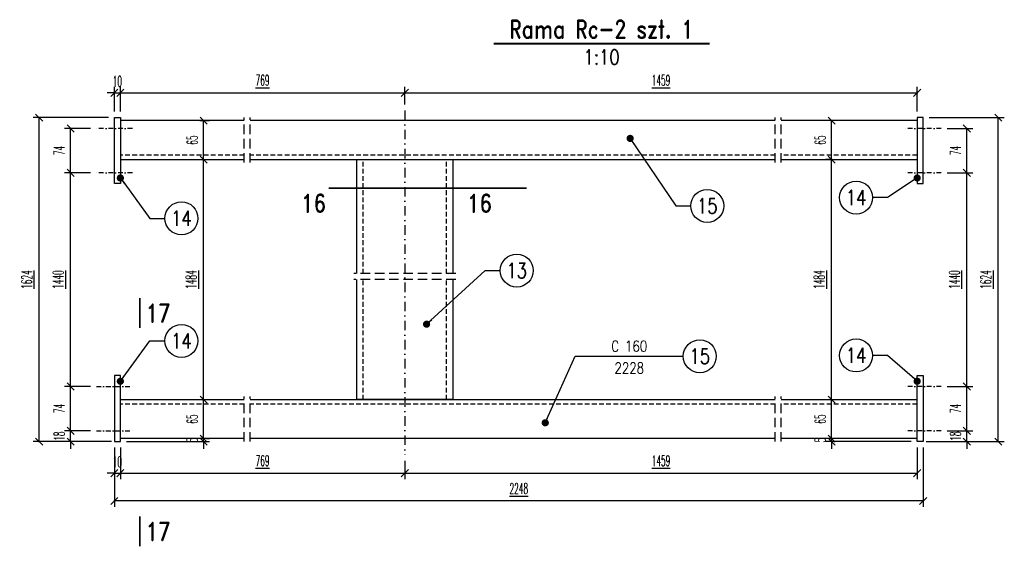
# Model space of a CAD drawing. Header units: millimetres. Extents: x -228255 to 14536, y -140109 to 119945.
# Tile 61 of 123: x -176417 to -174776, y 59927 to 60806. Entities that reach past the tile are written whole.
import ezdxf
from ezdxf.enums import TextEntityAlignment as Align

# ---------------------------------------------------------------- set-up
doc = ezdxf.new("R2010")
doc.units = ezdxf.units.MM
doc.header["$LTSCALE"] = 2.5
for name, pattern in [('DASHDOT', [25.4, 12.7, -6.35, 0, -6.35]), ('DASHDOT2', [12.7, 6.35, -3.175, 0, -3.175]), ('DASHED', [19.05, 12.7, -6.35]), ('DASHED2', [9.525, 6.35, -3.175])]:
    doc.linetypes.add(name, pattern=pattern)
for name, color, linetype in [('Gruba', 6, 'Continuous'), ('Opisy_stal', 7, 'Continuous'), ('Osie', 134, 'DASHDOT'), ('Osie_laczniki', 157, 'DASHDOT2'), ('Przerywana', 5, 'DASHED'), ('stal', 4, 'Continuous'), ('Stal_nw', 181, 'DASHED2'), ('Wymiary', 86, 'Continuous')]:
    doc.layers.add(name, color=color, linetype=linetype)
doc.styles.get("Standard").update_dxf_attribs({"font": 'romans.shx', "width": 0.65})
doc.styles.add('style1', font='romand.shx', dxfattribs={"width": 0.8})
doc.styles.add('style3', font='romans.shx', dxfattribs={"width": 0.5})
doc.dimstyles.new('Skala_10', dxfattribs={"dimtxt": 18, "dimasz": 12, "dimexe": 10, "dimexo": 10, "dimgap": 10, "dimtad": 1, "dimdec": 0, "dimdsep": 46, "dimtxsty": 'style3', "dimblk": 'OBLIQUE', "dimcen": 0, "dimdle": 1, "dimclrd": 256, "dimclre": 256, "dimclrt": 31, "dimadec": 1, "dimazin": 0, "dimtfac": 1, "dimtdec": 0, "dimtix": 1, "dimtmove": 2, "dimatfit": 0, "dimldrblk": 'DOT', "dimfxl": 1, "dimtolj": 1, "dimtzin": 0, "dimlwd": -1, "dimlwe": -1, "dimarcsym": 0})
doc.dimstyles.new('Skala_10$7', dxfattribs={"dimscale": 0, "dimtxt": 18, "dimasz": 12, "dimexe": 10, "dimexo": 15, "dimgap": 5, "dimtad": 1, "dimdec": 0, "dimrnd": 0.5, "dimzin": 9, "dimdsep": 46, "dimtxsty": 'Standard', "dimblk1": 'OBLIQUE', "dimblk2": 'OBLIQUE', "dimsah": 1, "dimcen": 10, "dimdle": 10, "dimclrt": 31, "dimadec": 0, "dimazin": 0, "dimtfac": 1, "dimtdec": 0, "dimtmove": 2, "dimatfit": 3, "dimldrblk": 'DOT', "dimfxl": 1, "dimtolj": 1, "dimtzin": 9, "dimarcsym": 0})

# ---------------------------------------------------------------- blocks, each defined once
blk = doc.blocks.new('_Oblique')
at = {"color": 0, "linetype": 'ByBlock', "lineweight": -2}
blk.add_line((-0.5, -0.5), (0.5, 0.5), dxfattribs=at)
blk = doc.blocks.new('*D836')
at = {"layer": 'Defpoints', "color": 0, "ltscale": 0.5, "transparency": 16777216}
for p in [(-176259.1, 60103.2), (-176249.1, 60103.2), (-176249.1, 60050.5)]:
    blk.add_point(p, dxfattribs=at)
at = {"layer": 'Wymiary', "ltscale": 0.5, "transparency": 16777216}
for p, q in [((-176259.1, 60093.2), (-176259.1, 60040.5)), ((-176249.1, 60093.2), (-176249.1, 60040.5)), ((-176259.1, 60050.5), (-176271.1, 60050.5)), ((-176259.1, 60050.5), (-176249.1, 60050.5)), ((-176249.1, 60050.5), (-176237.1, 60050.5))]:
    blk.add_line(p, q, dxfattribs=at)
at = {"layer": 'Wymiary', "ltscale": 0.5, "transparency": 16777216, "xscale": 12, "yscale": 12, "zscale": 12}
blk.add_blockref('_Oblique', (-176259.1, 60050.5), dxfattribs=at)
at = {"layer": 'Wymiary', "ltscale": 0.5, "transparency": 16777216, "xscale": 12, "yscale": 12, "zscale": 12, "rotation": 180}
blk.add_blockref('_Oblique', (-176249.1, 60050.5), dxfattribs=at)
at = {"layer": 'Wymiary', "color": 31, "ltscale": 0.5, "transparency": 16777216, "insert": (-176254.1, 60069.5), "char_height": 18, "attachment_point": 5, "style": 'style3'}
blk.add_mtext('\\A1;10', dxfattribs=at)
blk = doc.blocks.new('_Dot')
at = {"color": 0, "linetype": 'ByBlock', "lineweight": -2}
blk.add_line((-0.5, 0), (-1, 0), dxfattribs=at)
at = {"color": 0, "linetype": 'ByBlock', "const_width": 0.5}
blk.add_lwpolyline([(-0.25, 0, 1), (0.25, 0, 1)], format="xyb", close=True, dxfattribs=at)
blk = doc.blocks.new('*D837')
at = {"layer": 'Defpoints', "color": 0, "ltscale": 0.5, "transparency": 16777216}
for p in [(-176249.1, 60103.2), (-175775.1, 60081.2), (-175775.1, 60050.5)]:
    blk.add_point(p, dxfattribs=at)
at = {"layer": 'Wymiary', "ltscale": 0.5, "transparency": 16777216}
for p, q in [((-176249.1, 60093.2), (-176249.1, 60040.5)), ((-175775.1, 60071.2), (-175775.1, 60040.5)), ((-176250.1, 60050.5), (-175774.1, 60050.5))]:
    blk.add_line(p, q, dxfattribs=at)
at = {"layer": 'Wymiary', "ltscale": 0.5, "transparency": 16777216, "xscale": 12, "yscale": 12, "zscale": 12, "rotation": 180}
blk.add_blockref('_Oblique', (-176249.1, 60050.5), dxfattribs=at)
at = {"layer": 'Wymiary', "ltscale": 0.5, "transparency": 16777216, "xscale": 12, "yscale": 12, "zscale": 12}
blk.add_blockref('_Oblique', (-175775.1, 60050.5), dxfattribs=at)
at = {"layer": 'Wymiary', "color": 31, "ltscale": 0.5, "transparency": 16777216, "insert": (-176012.1, 60071.3), "char_height": 18, "attachment_point": 5, "style": 'style3'}
blk.add_mtext('\\A1;\\L769', dxfattribs=at)
blk = doc.blocks.new('*D838')
at = {"layer": 'Defpoints', "color": 0, "ltscale": 0.5, "transparency": 16777216}
for p in [(-174921.1, 60103.2), (-175775.1, 60081.2), (-174921.1, 60050.5)]:
    blk.add_point(p, dxfattribs=at)
at = {"layer": 'Wymiary', "ltscale": 0.5, "transparency": 16777216}
for p, q in [((-174921.1, 60093.2), (-174921.1, 60040.5)), ((-175775.1, 60071.2), (-175775.1, 60040.5)), ((-175776.1, 60050.5), (-174920.1, 60050.5))]:
    blk.add_line(p, q, dxfattribs=at)
at = {"layer": 'Wymiary', "ltscale": 0.5, "transparency": 16777216, "xscale": 12, "yscale": 12, "zscale": 12, "rotation": 180}
blk.add_blockref('_Oblique', (-175775.1, 60050.5), dxfattribs=at)
at = {"layer": 'Wymiary', "ltscale": 0.5, "transparency": 16777216, "xscale": 12, "yscale": 12, "zscale": 12}
blk.add_blockref('_Oblique', (-174921.1, 60050.5), dxfattribs=at)
at = {"layer": 'Wymiary', "color": 31, "ltscale": 0.5, "transparency": 16777216, "insert": (-175348.1, 60071.3), "char_height": 18, "attachment_point": 5, "style": 'style3'}
blk.add_mtext('\\A1;\\L1459', dxfattribs=at)
blk = doc.blocks.new('*D839')
at = {"layer": 'Defpoints', "color": 0, "ltscale": 0.5, "transparency": 16777216}
for p in [(-176259.1, 60103.2), (-174911.1, 60103.2), (-176259.1, 60004.2)]:
    blk.add_point(p, dxfattribs=at)
at = {"layer": 'Wymiary', "ltscale": 0.5, "transparency": 16777216}
for p, q in [((-176259.1, 60093.2), (-176259.1, 59994.2)), ((-174911.1, 60093.2), (-174911.1, 59994.2)), ((-174910.1, 60004.2), (-176260.1, 60004.2))]:
    blk.add_line(p, q, dxfattribs=at)
at = {"layer": 'Wymiary', "ltscale": 0.5, "transparency": 16777216, "xscale": 12, "yscale": 12, "zscale": 12, "rotation": 180}
blk.add_blockref('_Oblique', (-176259.1, 60004.2), dxfattribs=at)
at = {"layer": 'Wymiary', "ltscale": 0.5, "transparency": 16777216, "xscale": 12, "yscale": 12, "zscale": 12}
blk.add_blockref('_Oblique', (-174911.1, 60004.2), dxfattribs=at)
at = {"layer": 'Wymiary', "color": 31, "ltscale": 0.5, "transparency": 16777216, "insert": (-175585.1, 60025), "char_height": 18, "attachment_point": 5, "style": 'style3'}
blk.add_mtext('\\A1;\\L2248', dxfattribs=at)
blk = doc.blocks.new('*D840')
at = {"layer": 'Defpoints', "color": 0, "ltscale": 0.5, "transparency": 16777216}
for p in [(-176249.1, 60684.7), (-176259.1, 60643.2), (-176249.1, 60643.2)]:
    blk.add_point(p, dxfattribs=at)
at = {"layer": 'Wymiary', "ltscale": 0.5, "transparency": 16777216}
for p, q in [((-176259.1, 60684.7), (-176271.1, 60684.7)), ((-176259.1, 60653.2), (-176259.1, 60694.7)), ((-176259.1, 60684.7), (-176249.1, 60684.7)), ((-176249.1, 60653.2), (-176249.1, 60694.7)), ((-176249.1, 60684.7), (-176237.1, 60684.7))]:
    blk.add_line(p, q, dxfattribs=at)
at = {"layer": 'Wymiary', "ltscale": 0.5, "transparency": 16777216, "xscale": 12, "yscale": 12, "zscale": 12}
blk.add_blockref('_Oblique', (-176259.1, 60684.7), dxfattribs=at)
at = {"layer": 'Wymiary', "ltscale": 0.5, "transparency": 16777216, "xscale": 12, "yscale": 12, "zscale": 12, "rotation": 180}
blk.add_blockref('_Oblique', (-176249.1, 60684.7), dxfattribs=at)
at = {"layer": 'Wymiary', "color": 31, "ltscale": 0.5, "transparency": 16777216, "insert": (-176254.1, 60703.7), "char_height": 18, "attachment_point": 5, "style": 'style3'}
blk.add_mtext('\\A1;10', dxfattribs=at)
blk = doc.blocks.new('*D841')
at = {"layer": 'Defpoints', "color": 0, "ltscale": 0.5, "transparency": 16777216}
for p in [(-175775.1, 60684.7), (-175775.1, 60654.9), (-176249.1, 60643.2)]:
    blk.add_point(p, dxfattribs=at)
at = {"layer": 'Wymiary', "ltscale": 0.5, "transparency": 16777216}
for p, q in [((-176250.1, 60684.7), (-175774.1, 60684.7)), ((-176249.1, 60653.2), (-176249.1, 60694.7)), ((-175775.1, 60664.9), (-175775.1, 60694.7))]:
    blk.add_line(p, q, dxfattribs=at)
at = {"layer": 'Wymiary', "ltscale": 0.5, "transparency": 16777216, "xscale": 12, "yscale": 12, "zscale": 12, "rotation": 180}
blk.add_blockref('_Oblique', (-176249.1, 60684.7), dxfattribs=at)
at = {"layer": 'Wymiary', "ltscale": 0.5, "transparency": 16777216, "xscale": 12, "yscale": 12, "zscale": 12}
blk.add_blockref('_Oblique', (-175775.1, 60684.7), dxfattribs=at)
at = {"layer": 'Wymiary', "color": 31, "ltscale": 0.5, "transparency": 16777216, "insert": (-176012.1, 60705.5), "char_height": 18, "attachment_point": 5, "style": 'style3'}
blk.add_mtext('\\A1;\\L769', dxfattribs=at)
blk = doc.blocks.new('*D842')
at = {"layer": 'Defpoints', "color": 0, "ltscale": 0.5, "transparency": 16777216}
for p in [(-174921.1, 60684.7), (-175775.1, 60654.9), (-174921.1, 60643.2)]:
    blk.add_point(p, dxfattribs=at)
at = {"layer": 'Wymiary', "ltscale": 0.5, "transparency": 16777216}
for p, q in [((-175776.1, 60684.7), (-174920.1, 60684.7)), ((-175775.1, 60664.9), (-175775.1, 60694.7)), ((-174921.1, 60653.2), (-174921.1, 60694.7))]:
    blk.add_line(p, q, dxfattribs=at)
at = {"layer": 'Wymiary', "ltscale": 0.5, "transparency": 16777216, "xscale": 12, "yscale": 12, "zscale": 12, "rotation": 180}
blk.add_blockref('_Oblique', (-175775.1, 60684.7), dxfattribs=at)
at = {"layer": 'Wymiary', "ltscale": 0.5, "transparency": 16777216, "xscale": 12, "yscale": 12, "zscale": 12}
blk.add_blockref('_Oblique', (-174921.1, 60684.7), dxfattribs=at)
at = {"layer": 'Wymiary', "color": 31, "ltscale": 0.5, "transparency": 16777216, "insert": (-175348.1, 60705.5), "char_height": 18, "attachment_point": 5, "style": 'style3'}
blk.add_mtext('\\A1;\\L1459', dxfattribs=at)
blk = doc.blocks.new('*D843')
at = {"layer": 'Defpoints', "color": 0, "ltscale": 0.5, "transparency": 16777216}
for p in [(-176384.3, 60643.2), (-176259.1, 60643.2), (-176259.1, 60103.2)]:
    blk.add_point(p, dxfattribs=at)
at = {"layer": 'Wymiary', "ltscale": 0.5, "transparency": 16777216}
for p, q in [((-176269.1, 60643.2), (-176394.3, 60643.2)), ((-176384.3, 60102.2), (-176384.3, 60644.2)), ((-176269.1, 60103.2), (-176394.3, 60103.2))]:
    blk.add_line(p, q, dxfattribs=at)
at = {"layer": 'Wymiary', "ltscale": 0.5, "transparency": 16777216, "xscale": 12, "yscale": 12, "zscale": 12}
for p, rotation in [((-176384.3, 60643.2), 90), ((-176384.3, 60103.2), 270)]:
    blk.add_blockref('_Oblique', p, dxfattribs=dict(at, rotation=rotation))
at = {"layer": 'Wymiary', "color": 31, "ltscale": 0.5, "transparency": 16777216, "insert": (-176405.1, 60373.2), "char_height": 18, "attachment_point": 5, "rotation": 90, "style": 'style3'}
blk.add_mtext('\\A1;\\L1624', dxfattribs=at)
blk = doc.blocks.new('*D844')
at = {"layer": 'Defpoints', "color": 0, "ltscale": 0.5, "transparency": 16777216}
for p in [(-176332, 60121.2), (-176289.1, 60121.2), (-176254.1, 60103.2)]:
    blk.add_point(p, dxfattribs=at)
at = {"layer": 'Wymiary', "ltscale": 0.5, "transparency": 16777216}
for p, q in [((-176332, 60121.2), (-176332, 60133.2)), ((-176299.1, 60121.2), (-176342, 60121.2)), ((-176332, 60103.2), (-176332, 60121.2)), ((-176264.1, 60103.2), (-176342, 60103.2)), ((-176332, 60103.2), (-176332, 60091.2))]:
    blk.add_line(p, q, dxfattribs=at)
at = {"layer": 'Wymiary', "ltscale": 0.5, "transparency": 16777216, "xscale": 12, "yscale": 12, "zscale": 12}
for p, rotation in [((-176332, 60121.2), 270), ((-176332, 60103.2), 90)]:
    blk.add_blockref('_Oblique', p, dxfattribs=dict(at, rotation=rotation))
at = {"layer": 'Wymiary', "color": 31, "ltscale": 0.5, "transparency": 16777216, "insert": (-176351, 60112.2), "char_height": 18, "attachment_point": 5, "rotation": 90, "style": 'style3'}
blk.add_mtext('\\A1;18', dxfattribs=at)
blk = doc.blocks.new('*D845')
at = {"layer": 'Defpoints', "color": 0, "ltscale": 0.5, "transparency": 16777216}
for p in [(-176332, 60195.2), (-176289.1, 60195.2), (-176289.1, 60121.2)]:
    blk.add_point(p, dxfattribs=at)
at = {"layer": 'Wymiary', "ltscale": 0.5, "transparency": 16777216}
for p, q in [((-176299.1, 60195.2), (-176342, 60195.2)), ((-176332, 60120.2), (-176332, 60196.2)), ((-176299.1, 60121.2), (-176342, 60121.2))]:
    blk.add_line(p, q, dxfattribs=at)
at = {"layer": 'Wymiary', "ltscale": 0.5, "transparency": 16777216, "xscale": 12, "yscale": 12, "zscale": 12}
for p, rotation in [((-176332, 60195.2), 90), ((-176332, 60121.2), 270)]:
    blk.add_blockref('_Oblique', p, dxfattribs=dict(at, rotation=rotation))
at = {"layer": 'Wymiary', "color": 31, "ltscale": 0.5, "transparency": 16777216, "insert": (-176351, 60158.2), "char_height": 18, "attachment_point": 5, "rotation": 90, "style": 'style3'}
blk.add_mtext('\\A1;74', dxfattribs=at)
blk = doc.blocks.new('*D846')
at = {"layer": 'Defpoints', "color": 0, "ltscale": 0.5, "transparency": 16777216}
for p in [(-176332, 60551.2), (-176289.1, 60551.2), (-176289.1, 60195.2)]:
    blk.add_point(p, dxfattribs=at)
at = {"layer": 'Wymiary', "ltscale": 0.5, "transparency": 16777216}
for p, q in [((-176299.1, 60551.2), (-176342, 60551.2)), ((-176332, 60194.2), (-176332, 60552.2)), ((-176299.1, 60195.2), (-176342, 60195.2))]:
    blk.add_line(p, q, dxfattribs=at)
at = {"layer": 'Wymiary', "ltscale": 0.5, "transparency": 16777216, "xscale": 12, "yscale": 12, "zscale": 12}
for p, rotation in [((-176332, 60551.2), 90), ((-176332, 60195.2), 270)]:
    blk.add_blockref('_Oblique', p, dxfattribs=dict(at, rotation=rotation))
at = {"layer": 'Wymiary', "color": 31, "ltscale": 0.5, "transparency": 16777216, "insert": (-176352.8, 60373.2), "char_height": 18, "attachment_point": 5, "rotation": 90, "style": 'style3'}
blk.add_mtext('\\A1;\\L1440', dxfattribs=at)
blk = doc.blocks.new('*D847')
at = {"layer": 'Defpoints', "color": 0, "ltscale": 0.5, "transparency": 16777216}
for p in [(-176332, 60625.2), (-176289.1, 60625.2), (-176289.1, 60551.2)]:
    blk.add_point(p, dxfattribs=at)
at = {"layer": 'Wymiary', "ltscale": 0.5, "transparency": 16777216}
for p, q in [((-176299.1, 60625.2), (-176342, 60625.2)), ((-176332, 60550.2), (-176332, 60626.2)), ((-176299.1, 60551.2), (-176342, 60551.2))]:
    blk.add_line(p, q, dxfattribs=at)
at = {"layer": 'Wymiary', "ltscale": 0.5, "transparency": 16777216, "xscale": 12, "yscale": 12, "zscale": 12}
for p, rotation in [((-176332, 60625.2), 90), ((-176332, 60551.2), 270)]:
    blk.add_blockref('_Oblique', p, dxfattribs=dict(at, rotation=rotation))
at = {"layer": 'Wymiary', "color": 31, "ltscale": 0.5, "transparency": 16777216, "insert": (-176351, 60588.2), "char_height": 18, "attachment_point": 5, "rotation": 90, "style": 'style3'}
blk.add_mtext('\\A1;74', dxfattribs=at)
blk = doc.blocks.new('*D848')
at = {"layer": 'Defpoints', "color": 0, "ltscale": 0.5, "transparency": 16777216}
for p in [(-176115.3, 60108.2), (-176110.3, 60108.2), (-176249.1, 60103.2)]:
    blk.add_point(p, dxfattribs=at)
at = {"layer": 'Wymiary', "ltscale": 0.5, "transparency": 16777216}
for p, q in [((-176110.3, 60108.2), (-176110.3, 60120.2)), ((-176110.3, 60103.2), (-176110.3, 60108.2)), ((-176105.3, 60108.2), (-176100.3, 60108.2)), ((-176239.1, 60103.2), (-176100.3, 60103.2)), ((-176110.3, 60103.2), (-176110.3, 60091.2))]:
    blk.add_line(p, q, dxfattribs=at)
at = {"layer": 'Wymiary', "ltscale": 0.5, "transparency": 16777216, "xscale": 12, "yscale": 12, "zscale": 12}
for p, rotation in [((-176110.3, 60108.2), 270), ((-176110.3, 60103.2), 90)]:
    blk.add_blockref('_Oblique', p, dxfattribs=dict(at, rotation=rotation))
at = {"layer": 'Wymiary', "color": 31, "ltscale": 0.5, "transparency": 16777216, "insert": (-176129.3, 60105.7), "char_height": 18, "attachment_point": 5, "rotation": 90, "style": 'style3'}
blk.add_mtext('\\A1;5', dxfattribs=at)
blk = doc.blocks.new('*D849')
at = {"layer": 'Defpoints', "color": 0, "ltscale": 0.5, "transparency": 16777216}
for p in [(-176110.3, 60173.2), (-176110.3, 60173.2), (-176115.3, 60108.2)]:
    blk.add_point(p, dxfattribs=at)
at = {"layer": 'Wymiary', "ltscale": 0.5, "transparency": 16777216}
for p, q in [((-176110.3, 60107.2), (-176110.3, 60174.2)), ((-176105.3, 60108.2), (-176100.3, 60108.2))]:
    blk.add_line(p, q, dxfattribs=at)
at = {"layer": 'Wymiary', "ltscale": 0.5, "transparency": 16777216, "xscale": 12, "yscale": 12, "zscale": 12}
for p, rotation in [((-176110.3, 60173.2), 90), ((-176110.3, 60108.2), 270)]:
    blk.add_blockref('_Oblique', p, dxfattribs=dict(at, rotation=rotation))
at = {"layer": 'Wymiary', "color": 31, "ltscale": 0.5, "transparency": 16777216, "insert": (-176129.3, 60140.7), "char_height": 18, "attachment_point": 5, "rotation": 90, "style": 'style3'}
blk.add_mtext('\\A1;65', dxfattribs=at)
blk = doc.blocks.new('*D850')
at = {"layer": 'Defpoints', "color": 0, "ltscale": 0.5, "transparency": 16777216}
for p in [(-176121.1, 60573.2), (-176110.3, 60573.2), (-176110.3, 60173.2)]:
    blk.add_point(p, dxfattribs=at)
at = {"layer": 'Wymiary', "ltscale": 0.5, "transparency": 16777216}
for p, q in [((-176111.1, 60573.2), (-176100.3, 60573.2)), ((-176110.3, 60172.2), (-176110.3, 60574.2))]:
    blk.add_line(p, q, dxfattribs=at)
at = {"layer": 'Wymiary', "ltscale": 0.5, "transparency": 16777216, "xscale": 12, "yscale": 12, "zscale": 12}
for p, rotation in [((-176110.3, 60573.2), 90), ((-176110.3, 60173.2), 270)]:
    blk.add_blockref('_Oblique', p, dxfattribs=dict(at, rotation=rotation))
at = {"layer": 'Wymiary', "color": 31, "ltscale": 0.5, "transparency": 16777216, "insert": (-176131.1, 60373.2), "char_height": 18, "attachment_point": 5, "rotation": 90, "style": 'style3'}
blk.add_mtext('\\A1;\\L1484', dxfattribs=at)
blk = doc.blocks.new('*D851')
at = {"layer": 'Defpoints', "color": 0, "ltscale": 0.5, "transparency": 16777216}
for p in [(-176126.9, 60638.2), (-176110.3, 60638.2), (-176121.1, 60573.2)]:
    blk.add_point(p, dxfattribs=at)
at = {"layer": 'Wymiary', "ltscale": 0.5, "transparency": 16777216}
for p, q in [((-176116.9, 60638.2), (-176100.3, 60638.2)), ((-176110.3, 60572.2), (-176110.3, 60639.2)), ((-176111.1, 60573.2), (-176100.3, 60573.2))]:
    blk.add_line(p, q, dxfattribs=at)
at = {"layer": 'Wymiary', "ltscale": 0.5, "transparency": 16777216, "xscale": 12, "yscale": 12, "zscale": 12}
for p, rotation in [((-176110.3, 60638.2), 90), ((-176110.3, 60573.2), 270)]:
    blk.add_blockref('_Oblique', p, dxfattribs=dict(at, rotation=rotation))
at = {"layer": 'Wymiary', "color": 31, "ltscale": 0.5, "transparency": 16777216, "insert": (-176129.3, 60605.7), "char_height": 18, "attachment_point": 5, "rotation": 90, "style": 'style3'}
blk.add_mtext('\\A1;65', dxfattribs=at)
blk = doc.blocks.new('*D852')
at = {"layer": 'Defpoints', "color": 0, "ltscale": 0.5, "transparency": 16777216}
for p in [(-174911.1, 60643.2), (-174786, 60643.2), (-174911.1, 60103.2)]:
    blk.add_point(p, dxfattribs=at)
at = {"layer": 'Wymiary', "ltscale": 0.5, "transparency": 16777216}
for p, q in [((-174901.1, 60643.2), (-174776, 60643.2)), ((-174786, 60102.2), (-174786, 60644.2)), ((-174901.1, 60103.2), (-174776, 60103.2))]:
    blk.add_line(p, q, dxfattribs=at)
at = {"layer": 'Wymiary', "ltscale": 0.5, "transparency": 16777216, "xscale": 12, "yscale": 12, "zscale": 12}
for p, rotation in [((-174786, 60643.2), 90), ((-174786, 60103.2), 270)]:
    blk.add_blockref('_Oblique', p, dxfattribs=dict(at, rotation=rotation))
at = {"layer": 'Wymiary', "color": 31, "ltscale": 0.5, "transparency": 16777216, "insert": (-174806.8, 60373.2), "char_height": 18, "attachment_point": 5, "rotation": 90, "style": 'style3'}
blk.add_mtext('\\A1;\\L1624', dxfattribs=at)
blk = doc.blocks.new('*D853')
at = {"layer": 'Defpoints', "color": 0, "ltscale": 0.5, "transparency": 16777216}
for p in [(-174881.1, 60121.2), (-174838.3, 60121.2), (-174916.1, 60103.2)]:
    blk.add_point(p, dxfattribs=at)
at = {"layer": 'Wymiary', "ltscale": 0.5, "transparency": 16777216}
for p, q in [((-174838.3, 60121.2), (-174838.3, 60133.2)), ((-174871.1, 60121.2), (-174828.3, 60121.2)), ((-174838.3, 60103.2), (-174838.3, 60121.2)), ((-174906.1, 60103.2), (-174828.3, 60103.2)), ((-174838.3, 60103.2), (-174838.3, 60091.2))]:
    blk.add_line(p, q, dxfattribs=at)
at = {"layer": 'Wymiary', "ltscale": 0.5, "transparency": 16777216, "xscale": 12, "yscale": 12, "zscale": 12}
for p, rotation in [((-174838.3, 60121.2), 270), ((-174838.3, 60103.2), 90)]:
    blk.add_blockref('_Oblique', p, dxfattribs=dict(at, rotation=rotation))
at = {"layer": 'Wymiary', "color": 31, "ltscale": 0.5, "transparency": 16777216, "insert": (-174857.3, 60112.2), "char_height": 18, "attachment_point": 5, "rotation": 90, "style": 'style3'}
blk.add_mtext('\\A1;18', dxfattribs=at)
blk = doc.blocks.new('*D854')
at = {"layer": 'Defpoints', "color": 0, "ltscale": 0.5, "transparency": 16777216}
for p in [(-174881.1, 60195.2), (-174838.3, 60195.2), (-174881.1, 60121.2)]:
    blk.add_point(p, dxfattribs=at)
at = {"layer": 'Wymiary', "ltscale": 0.5, "transparency": 16777216}
for p, q in [((-174871.1, 60195.2), (-174828.3, 60195.2)), ((-174838.3, 60120.2), (-174838.3, 60196.2)), ((-174871.1, 60121.2), (-174828.3, 60121.2))]:
    blk.add_line(p, q, dxfattribs=at)
at = {"layer": 'Wymiary', "ltscale": 0.5, "transparency": 16777216, "xscale": 12, "yscale": 12, "zscale": 12}
for p, rotation in [((-174838.3, 60195.2), 90), ((-174838.3, 60121.2), 270)]:
    blk.add_blockref('_Oblique', p, dxfattribs=dict(at, rotation=rotation))
at = {"layer": 'Wymiary', "color": 31, "ltscale": 0.5, "transparency": 16777216, "insert": (-174857.3, 60158.2), "char_height": 18, "attachment_point": 5, "rotation": 90, "style": 'style3'}
blk.add_mtext('\\A1;74', dxfattribs=at)
blk = doc.blocks.new('*D855')
at = {"layer": 'Defpoints', "color": 0, "ltscale": 0.5, "transparency": 16777216}
for p in [(-174881.1, 60551.2), (-174838.3, 60551.2), (-174881.1, 60195.2)]:
    blk.add_point(p, dxfattribs=at)
at = {"layer": 'Wymiary', "ltscale": 0.5, "transparency": 16777216}
for p, q in [((-174871.1, 60551.2), (-174828.3, 60551.2)), ((-174838.3, 60194.2), (-174838.3, 60552.2)), ((-174871.1, 60195.2), (-174828.3, 60195.2))]:
    blk.add_line(p, q, dxfattribs=at)
at = {"layer": 'Wymiary', "ltscale": 0.5, "transparency": 16777216, "xscale": 12, "yscale": 12, "zscale": 12}
for p, rotation in [((-174838.3, 60551.2), 90), ((-174838.3, 60195.2), 270)]:
    blk.add_blockref('_Oblique', p, dxfattribs=dict(at, rotation=rotation))
at = {"layer": 'Wymiary', "color": 31, "ltscale": 0.5, "transparency": 16777216, "insert": (-174859.1, 60373.2), "char_height": 18, "attachment_point": 5, "rotation": 90, "style": 'style3'}
blk.add_mtext('\\A1;\\L1440', dxfattribs=at)
blk = doc.blocks.new('*D856')
at = {"layer": 'Defpoints', "color": 0, "ltscale": 0.5, "transparency": 16777216}
for p in [(-174881.1, 60625.2), (-174838.3, 60625.2), (-174881.1, 60551.2)]:
    blk.add_point(p, dxfattribs=at)
at = {"layer": 'Wymiary', "ltscale": 0.5, "transparency": 16777216}
for p, q in [((-174871.1, 60625.2), (-174828.3, 60625.2)), ((-174838.3, 60550.2), (-174838.3, 60626.2)), ((-174871.1, 60551.2), (-174828.3, 60551.2))]:
    blk.add_line(p, q, dxfattribs=at)
at = {"layer": 'Wymiary', "ltscale": 0.5, "transparency": 16777216, "xscale": 12, "yscale": 12, "zscale": 12}
for p, rotation in [((-174838.3, 60625.2), 90), ((-174838.3, 60551.2), 270)]:
    blk.add_blockref('_Oblique', p, dxfattribs=dict(at, rotation=rotation))
at = {"layer": 'Wymiary', "color": 31, "ltscale": 0.5, "transparency": 16777216, "insert": (-174857.3, 60588.2), "char_height": 18, "attachment_point": 5, "rotation": 90, "style": 'style3'}
blk.add_mtext('\\A1;74', dxfattribs=at)
blk = doc.blocks.new('*D857')
at = {"layer": 'Defpoints', "color": 0, "ltscale": 0.5, "transparency": 16777216}
for p in [(-175063.8, 60108.2), (-175058.8, 60108.2), (-174921.1, 60103.2)]:
    blk.add_point(p, dxfattribs=at)
at = {"layer": 'Wymiary', "ltscale": 0.5, "transparency": 16777216}
for p, q in [((-175068.8, 60108.2), (-175073.8, 60108.2)), ((-175063.8, 60108.2), (-175063.8, 60120.2)), ((-175063.8, 60103.2), (-175063.8, 60108.2)), ((-174931.1, 60103.2), (-175073.8, 60103.2)), ((-175063.8, 60103.2), (-175063.8, 60091.2))]:
    blk.add_line(p, q, dxfattribs=at)
at = {"layer": 'Wymiary', "ltscale": 0.5, "transparency": 16777216, "xscale": 12, "yscale": 12, "zscale": 12}
for p, rotation in [((-175063.8, 60108.2), 270), ((-175063.8, 60103.2), 90)]:
    blk.add_blockref('_Oblique', p, dxfattribs=dict(at, rotation=rotation))
at = {"layer": 'Wymiary', "color": 31, "ltscale": 0.5, "transparency": 16777216, "insert": (-175082.8, 60105.7), "char_height": 18, "attachment_point": 5, "rotation": 90, "style": 'style3'}
blk.add_mtext('\\A1;5', dxfattribs=at)
blk = doc.blocks.new('*D858')
at = {"layer": 'Defpoints', "color": 0, "ltscale": 0.5, "transparency": 16777216}
for p in [(-175063.8, 60173.2), (-175063.8, 60173.2), (-175058.8, 60108.2)]:
    blk.add_point(p, dxfattribs=at)
at = {"layer": 'Wymiary', "ltscale": 0.5, "transparency": 16777216}
for p, q in [((-175063.8, 60107.2), (-175063.8, 60174.2)), ((-175068.8, 60108.2), (-175073.8, 60108.2))]:
    blk.add_line(p, q, dxfattribs=at)
at = {"layer": 'Wymiary', "ltscale": 0.5, "transparency": 16777216, "xscale": 12, "yscale": 12, "zscale": 12}
for p, rotation in [((-175063.8, 60173.2), 90), ((-175063.8, 60108.2), 270)]:
    blk.add_blockref('_Oblique', p, dxfattribs=dict(at, rotation=rotation))
at = {"layer": 'Wymiary', "color": 31, "ltscale": 0.5, "transparency": 16777216, "insert": (-175082.8, 60140.7), "char_height": 18, "attachment_point": 5, "rotation": 90, "style": 'style3'}
blk.add_mtext('\\A1;65', dxfattribs=at)
blk = doc.blocks.new('*D859')
at = {"layer": 'Defpoints', "color": 0, "ltscale": 0.5, "transparency": 16777216}
for p in [(-175063.8, 60573.2), (-175053, 60573.2), (-175063.8, 60173.2)]:
    blk.add_point(p, dxfattribs=at)
at = {"layer": 'Wymiary', "ltscale": 0.5, "transparency": 16777216}
for p, q in [((-175063, 60573.2), (-175073.8, 60573.2)), ((-175063.8, 60172.2), (-175063.8, 60574.2))]:
    blk.add_line(p, q, dxfattribs=at)
at = {"layer": 'Wymiary', "ltscale": 0.5, "transparency": 16777216, "xscale": 12, "yscale": 12, "zscale": 12}
for p, rotation in [((-175063.8, 60573.2), 90), ((-175063.8, 60173.2), 270)]:
    blk.add_blockref('_Oblique', p, dxfattribs=dict(at, rotation=rotation))
at = {"layer": 'Wymiary', "color": 31, "ltscale": 0.5, "transparency": 16777216, "insert": (-175084.6, 60373.2), "char_height": 18, "attachment_point": 5, "rotation": 90, "style": 'style3'}
blk.add_mtext('\\A1;\\L1484', dxfattribs=at)
blk = doc.blocks.new('*D860')
at = {"layer": 'Defpoints', "color": 0, "ltscale": 0.5, "transparency": 16777216}
for p in [(-175063.8, 60638.2), (-175053, 60638.2), (-175053, 60573.2)]:
    blk.add_point(p, dxfattribs=at)
at = {"layer": 'Wymiary', "ltscale": 0.5, "transparency": 16777216}
for p, q in [((-175063, 60638.2), (-175073.8, 60638.2)), ((-175063.8, 60572.2), (-175063.8, 60639.2)), ((-175063, 60573.2), (-175073.8, 60573.2))]:
    blk.add_line(p, q, dxfattribs=at)
at = {"layer": 'Wymiary', "ltscale": 0.5, "transparency": 16777216, "xscale": 12, "yscale": 12, "zscale": 12}
for p, rotation in [((-175063.8, 60638.2), 90), ((-175063.8, 60573.2), 270)]:
    blk.add_blockref('_Oblique', p, dxfattribs=dict(at, rotation=rotation))
at = {"layer": 'Wymiary', "color": 31, "ltscale": 0.5, "transparency": 16777216, "insert": (-175082.8, 60605.7), "char_height": 18, "attachment_point": 5, "rotation": 90, "style": 'style3'}
blk.add_mtext('\\A1;65', dxfattribs=at)
blk = doc.blocks.new('Op_el_prawy')
at = {"color": 7}
blk.add_line((0, 0), (180, 0), dxfattribs=at)
blk.add_circle((207.5, 0), 27.5, dxfattribs=at)
at = {"color": 31, "width": 0.8}
for tag, p in [('ZK_120X120X5', (90, 7.803)), ('1000', (90, -28.62))]:
    blk.add_attdef(tag, text='', height=18, dxfattribs=at).set_placement(p, align=Align.CENTER)
blk.add_attdef('22', text='', height=25, dxfattribs=at).set_placement((207.5, 0), align=Align.MIDDLE)
blk = doc.blocks.new('Elem_prawy')
at = {"color": 7}
blk.add_line((0, 0), (25, 0), dxfattribs=at)
blk.add_circle((52.5, 0), 27.5, dxfattribs=at)
at = {"color": 31, "width": 0.8}
blk.add_attdef('22', text='', height=25, dxfattribs=at).set_placement((52.5, 0), align=Align.MIDDLE)
blk = doc.blocks.new('Elem_lewy')
at = {"color": 7}
blk.add_line((0, 0), (-25, 0), dxfattribs=at)
blk.add_circle((-52.5, 0), 27.5, dxfattribs=at)
at = {"color": 31, "width": 0.8}
blk.add_attdef('22', text='', height=25, dxfattribs=at).set_placement((-52.5, 0), align=Align.MIDDLE)

msp = doc.modelspace()

# ---------------------------------------------------------------- linework, layer by layer
at = {"layer": 'Gruba', "ltscale": 0.5, "const_width": 3}
msp.add_lwpolyline([(-175627.17, 60766.57), (-175267.17, 60766.57)], dxfattribs=at)
at = {"layer": 'Gruba', "const_width": 3}
for points in [[(-175571.76, 60525.54), (-175901.76, 60525.54)], [(-175675.18, 60525.54), (-175625.18, 60525.54)], [(-176216.58, 60342.34), (-176216.58, 60292.34)], [(-176216.58, 59978.5), (-176216.58, 59928.5)]]:
    msp.add_lwpolyline(points, dxfattribs=at)
at = {"layer": 'Osie', "ltscale": 0.5}
msp.add_line((-175775.14, 60654.94), (-175775.14, 60081.16), dxfattribs=at)
at = {"layer": 'Osie_laczniki', "ltscale": 0.5}
for p, q in [((-176229.14, 60625.2), (-176289.14, 60625.2)), ((-174881.14, 60625.2), (-174941.14, 60625.2)), ((-176229.14, 60551.2), (-176289.14, 60551.2)), ((-174881.14, 60551.2), (-174941.14, 60551.2)), ((-176289.14, 60195.2), (-176229.14, 60195.2)), ((-174881.14, 60195.2), (-174941.14, 60195.2)), ((-176289.14, 60121.2), (-176229.14, 60121.2)), ((-174881.14, 60121.2), (-174941.14, 60121.2))]:
    msp.add_line(p, q, dxfattribs=at)
at = {"layer": 'Przerywana', "ltscale": 0.5}
for p, q in [((-176042.68, 60568.2), (-176042.68, 60643.2)), ((-176032.68, 60568.2), (-176032.68, 60643.2)), ((-175157.68, 60568.2), (-175157.68, 60643.2)), ((-175147.68, 60568.2), (-175147.68, 60643.2)), ((-175690.14, 60383.2), (-175860.14, 60383.2)), ((-175690.14, 60373.2), (-175860.14, 60373.2)), ((-176042.68, 60103.2), (-176042.68, 60178.2)), ((-176032.68, 60103.2), (-176032.68, 60178.2)), ((-175157.68, 60103.2), (-175157.68, 60178.2)), ((-175147.68, 60103.2), (-175147.68, 60178.2))]:
    msp.add_line(p, q, dxfattribs=at)
at = {"layer": 'stal', "ltscale": 0.5}
for points in [[(-176249.14, 60643.2), (-176249.14, 60533.2), (-176259.14, 60533.2), (-176259.14, 60643.2)], [(-174921.14, 60643.2), (-174921.14, 60533.2), (-174911.14, 60533.2), (-174911.14, 60643.2)], [(-176249.14, 60103.2), (-176249.14, 60213.2), (-176259.14, 60213.2), (-176259.14, 60103.2)], [(-174921.14, 60103.2), (-174921.14, 60213.2), (-174911.14, 60213.2), (-174911.14, 60103.2)]]:
    msp.add_lwpolyline(points, close=True, dxfattribs=at)
for points in [[(-176042.68, 60638.2), (-176249.14, 60638.2), (-176249.14, 60573.2), (-176042.68, 60573.2)], [(-175157.68, 60638.2), (-176032.68, 60638.2)], [(-174921.14, 60638.2), (-175147.68, 60638.2)], [(-176032.68, 60573.2), (-175157.68, 60573.2)], [(-175855.14, 60383.2), (-175855.14, 60573.2), (-175695.14, 60573.2), (-175695.14, 60383.2)], [(-175147.68, 60573.2), (-174921.14, 60573.2)], [(-175695.14, 60373.2), (-175695.14, 60173.2), (-175855.14, 60173.2), (-175855.14, 60373.2)], [(-176042.68, 60108.2), (-176249.14, 60108.2), (-176249.14, 60173.2), (-176042.68, 60173.2)], [(-176032.68, 60173.2), (-175157.68, 60173.2)], [(-175147.68, 60173.2), (-174921.14, 60173.2)], [(-175157.68, 60108.2), (-176032.68, 60108.2)], [(-174921.14, 60108.2), (-175147.68, 60108.2)]]:
    msp.add_lwpolyline(points, dxfattribs=at)
at = {"layer": 'Stal_nw', "ltscale": 0.5}
for p, q in [((-176042.68, 60580.7), (-176249.14, 60580.7)), ((-175157.68, 60580.7), (-176032.68, 60580.7)), ((-175844.64, 60383.2), (-175844.64, 60573.2)), ((-175705.64, 60383.2), (-175705.64, 60573.2)), ((-174921.14, 60580.7), (-175147.68, 60580.7)), ((-175844.64, 60173.2), (-175844.64, 60373.2)), ((-175705.64, 60173.2), (-175705.64, 60373.2)), ((-176042.68, 60165.7), (-176249.14, 60165.7)), ((-175157.68, 60165.7), (-176032.68, 60165.7)), ((-174921.14, 60165.7), (-175147.68, 60165.7))]:
    msp.add_line(p, q, dxfattribs=at)

# ---------------------------------------------------------------- block references
at = {"layer": 'Opisy_stal', "ltscale": 0.5}
for name, p, values in [('Elem_lewy', (-174970.44, 60509.88), {'22': '14'}), ('Elem_prawy', (-175323.5, 60496), {'22': '15'}), ('Elem_prawy', (-176199.83, 60475.35), {'22': '14'}), ('Elem_prawy', (-175641.05, 60388.23), {'22': '13'}), ('Elem_prawy', (-176199.83, 60271.05), {'22': '14'}), ('Op_el_prawy', (-175490.99, 60245.45), {'1000': '2228', 'ZK_120X120X5': 'C 160', '22': '15'}), ('Elem_lewy', (-174970.44, 60246.76), {'22': '14'})]:
    msp.add_blockref(name, p, dxfattribs=at).add_auto_attribs(values)

# ---------------------------------------------------------------- texts
at = {"layer": 'Gruba', "ltscale": 0.5, "style": 'style1', "width": 0.8}
msp.add_text('Rama Rc-2 szt. 1', height=30, dxfattribs=at).set_placement((-175447.17, 60766.57), align=Align.BOTTOM_CENTER)
msp.add_text('1:10', height=25, dxfattribs=at).set_placement((-175447.17, 60756.57), align=Align.TOP_CENTER)
at = {"layer": 'Gruba', "style": 'style1', "width": 0.8}
for p in [(-175927.09, 60515.54), (-175650.51, 60515.54)]:
    msp.add_text('16', height=30, dxfattribs=at).set_placement(p, align=Align.TOP_CENTER)
for p in [(-176206.58, 60317.34), (-176206.58, 59953.5)]:
    msp.add_text('17', height=30, dxfattribs=at).set_placement(p, align=Align.MIDDLE_LEFT)

# ---------------------------------------------------------------- dimensions: what is measured, and where the dimension line sits
at = {"layer": 'Wymiary', "ltscale": 0.5}
for base, p1, p2, picture, middle in [((-176249.14, 60684.65), (-176259.14, 60643.2), (-176249.14, 60643.2), '*D840', (-176254.14, 60703.65)), ((-176249.14, 60050.47), (-176259.14, 60103.2), (-176249.14, 60103.2), '*D836', (-176254.14, 60069.47))]:
    dim = msp.add_linear_dim(base=base, p1=p1, p2=p2, dimstyle='Skala_10', dxfattribs=at)
    dim.commit()
    dim.dimension.update_dxf_attribs({"geometry": picture, "text_midpoint": middle})
for base, p1, p2, text, picture, middle in [((-175775.14, 60684.65), (-176249.14, 60643.2), (-175775.14, 60654.94), '%%u769', '*D841', (-176012.14, 60705.45)), ((-174921.14, 60684.65), (-175775.14, 60654.94), (-174921.14, 60643.2), '%%u1459', '*D842', (-175348.14, 60705.45)), ((-176259.14, 60004.24), (-174911.14, 60103.2), (-176259.14, 60103.2), '%%u2248', '*D839', (-175585.14, 60025.04)), ((-175775.14, 60050.47), (-176249.14, 60103.2), (-175775.14, 60081.16), '%%u769', '*D837', (-176012.14, 60071.27)), ((-174921.14, 60050.47), (-175775.14, 60081.16), (-174921.14, 60103.2), '%%u1459', '*D838', (-175348.14, 60071.27))]:
    dim = msp.add_linear_dim(base=base, p1=p1, p2=p2, text=text, dimstyle='Skala_10', dxfattribs=at)
    dim.commit()
    dim.dimension.update_dxf_attribs({"geometry": picture, "text_midpoint": middle})
for base, p1, p2, text, picture, middle in [((-176384.29, 60643.2), (-176259.14, 60103.2), (-176259.14, 60643.2), '%%u1624', '*D843', (-176405.09, 60373.2)), ((-174785.98, 60643.2), (-174911.14, 60103.2), (-174911.14, 60643.2), '%%u1624', '*D852', (-174806.78, 60373.2)), ((-176110.29, 60573.2), (-176110.29, 60173.2), (-176121.12, 60573.2), '%%u1484', '*D850', (-176131.09, 60373.2)), ((-175063.8, 60573.2), (-175063.8, 60173.2), (-175052.98, 60573.2), '%%u1484', '*D859', (-175084.6, 60373.2)), ((-176331.99, 60551.2), (-176289.14, 60195.2), (-176289.14, 60551.2), '%%u1440', '*D846', (-176352.79, 60373.2)), ((-174838.28, 60551.2), (-174881.14, 60195.2), (-174881.14, 60551.2), '%%u1440', '*D855', (-174859.08, 60373.2))]:
    dim = msp.add_linear_dim(base=base, p1=p1, p2=p2, angle=90, text=text, dimstyle='Skala_10', dxfattribs=at)
    dim.commit()
    dim.dimension.update_dxf_attribs({"geometry": picture, "text_midpoint": middle})
for base, p1, p2, picture, middle in [((-176110.29, 60638.2), (-176121.12, 60573.2), (-176126.92, 60638.2), '*D851', (-176129.29, 60605.7)), ((-175063.8, 60638.2), (-175052.98, 60573.2), (-175052.98, 60638.2), '*D860', (-175082.8, 60605.7)), ((-176331.99, 60625.2), (-176289.14, 60551.2), (-176289.14, 60625.2), '*D847', (-176350.99, 60588.2)), ((-174838.28, 60625.2), (-174881.14, 60551.2), (-174881.14, 60625.2), '*D856', (-174857.28, 60588.2)), ((-176331.99, 60195.2), (-176289.14, 60121.2), (-176289.14, 60195.2), '*D845', (-176350.99, 60158.2)), ((-174838.28, 60195.2), (-174881.14, 60121.2), (-174881.14, 60195.2), '*D854', (-174857.28, 60158.2)), ((-176110.29, 60173.2), (-176115.33, 60108.2), (-176110.29, 60173.2), '*D849', (-176129.29, 60140.7)), ((-175063.8, 60173.2), (-175058.76, 60108.2), (-175063.8, 60173.2), '*D858', (-175082.8, 60140.7)), ((-176331.99, 60121.2), (-176254.14, 60103.2), (-176289.14, 60121.2), '*D844', (-176350.99, 60112.2)), ((-174838.28, 60121.2), (-174916.14, 60103.2), (-174881.14, 60121.2), '*D853', (-174857.28, 60112.2)), ((-176110.29, 60108.2), (-176249.14, 60103.2), (-176115.33, 60108.2), '*D848', (-176129.29, 60105.7)), ((-175063.8, 60108.2), (-174921.14, 60103.2), (-175058.76, 60108.2), '*D857', (-175082.8, 60105.7))]:
    dim = msp.add_linear_dim(base=base, p1=p1, p2=p2, angle=90, dimstyle='Skala_10', dxfattribs=at)
    dim.commit()
    dim.dimension.update_dxf_attribs({"geometry": picture, "text_midpoint": middle})

# ---------------------------------------------------------------- leaders
at = {"layer": 'Opisy_stal', "ltscale": 0.5}
for points in [[(-175399.57, 60608.61), (-175323.5, 60496)], [(-176249.14, 60542.61), (-176199.83, 60475.35)], [(-174921.14, 60542.61), (-174970.44, 60509.88)], [(-175738.81, 60298.91), (-175641.05, 60388.23)], [(-176249.14, 60203.79), (-176199.83, 60271.05)], [(-175541.01, 60134.59), (-175490.99, 60245.45)], [(-174921.14, 60203.79), (-174970.44, 60246.76)]]:
    msp.add_leader(points, dimstyle='Skala_10$7', override={"dimscale": 1, "dimtad": 0}, dxfattribs=at)

doc.saveas('drawing.dxf')
